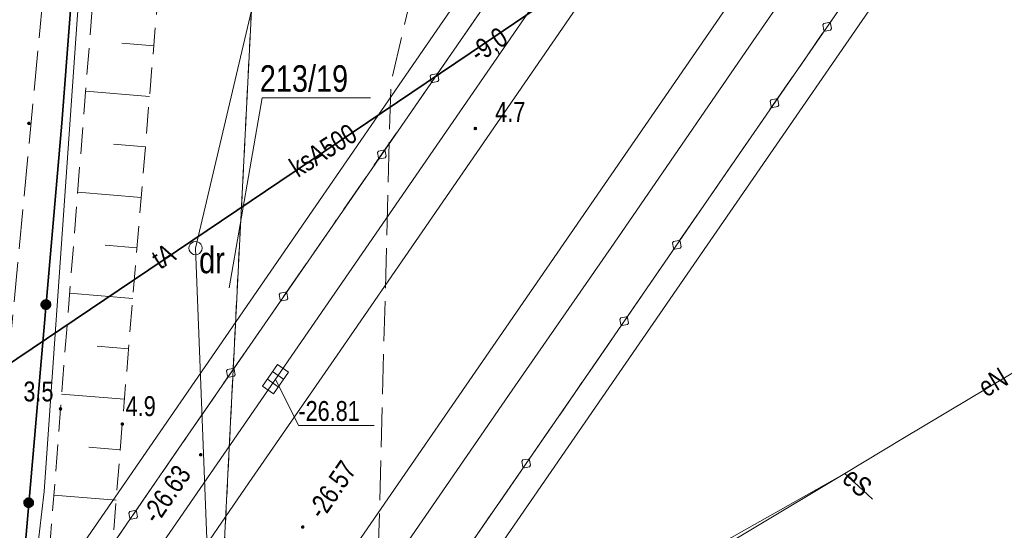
# Model space of a CAD drawing. Header units: metres. Extents: x 5450672 to 5451002, y 5973437 to 5973741.
# Tile 23 of 54: x 5450800 to 5450837, y 5973609 to 5973629. Entities that reach past the tile are written whole.
import ezdxf
from ezdxf.enums import TextEntityAlignment as Align

# ---------------------------------------------------------------- set-up
doc = ezdxf.new("R2010")
doc.units = ezdxf.units.M
for name, pattern in [('L_0_03', [1, 0.5, -0.5]), ('L_0_04', [1.5, 1, -0.5]), ('L_0_06', [2, 1.5, -0.5])]:
    doc.linetypes.add(name, pattern=pattern)
for name, color, linetype, lineweight in [('GEPPGD', 7, 'CONTINUOUS', 18), ('GESDZI', 7, 'CONTINUOUS', 18), ('GESDZI_O', 7, 'CONTINUOUS', 18), ('GESUZY', 96, 'CONTINUOUS', 18), ('GESUZY_O', 96, 'CONTINUOUS', 18), ('GSLKBA', 7, 'CONTINUOUS', 18), ('GSLKOG', 7, 'CONTINUOUS', 35), ('GSPWPN', 7, 'CONTINUOUS', 13), ('GSPWPN_O', 7, 'CONTINUOUS', 13), ('GSPWPS', 7, 'CONTINUOUS', 13), ('GSPWPS_O', 7, 'CONTINUOUS', 13), ('GSSINK', 7, 'CONTINUOUS', 18), ('GSSKOA', 7, 'CONTINUOUS', 18), ('GSSZSN', 7, 'CONTINUOUS', 18), ('GULEPR', 1, 'CONTINUOUS', 18), ('GULEPR_O', 1, 'CONTINUOUS', 18), ('GULKPR', 36, 'CONTINUOUS', 18), ('GULKPR_O', 36, 'CONTINUOUS', 18), ('GULLOB', 7, 'CONTINUOUS', 35), ('GULTPR', 30, 'CONTINUOUS', 18), ('GULTPR_O', 30, 'CONTINUOUS', 18), ('GULWPR', 5, 'CONTINUOUS', 18), ('GUPKKS', 36, 'CONTINUOUS', 18), ('GUPPRZ_O', 7, 'CONTINUOUS', 18)]:
    doc.layers.add(name, color=color, linetype=linetype, lineweight=lineweight)
doc.styles.add('Arial', font='Arial.ttf')

msp = doc.modelspace()

# ---------------------------------------------------------------- hatches: boundary and pattern name
at = {"layer": 'GSLKOG', "linetype": 'Continuous', "lineweight": 35, "true_color": 0x000000}
for points in [[(5450801.05, 5973617.667), (5450801.009, 5973617.688), (5450800.975, 5973617.719), (5450800.951, 5973617.758), (5450800.937, 5973617.801), (5450800.935, 5973617.847), (5450800.945, 5973617.891), (5450800.966, 5973617.932), (5450800.997, 5973617.966), (5450801.035, 5973617.99), (5450801.079, 5973618.004), (5450801.125, 5973618.006), (5450801.169, 5973617.996), (5450801.21, 5973617.975), (5450801.244, 5973617.944), (5450801.268, 5973617.906), (5450801.282, 5973617.862), (5450801.284, 5973617.816), (5450801.274, 5973617.772), (5450801.253, 5973617.731), (5450801.222, 5973617.698), (5450801.184, 5973617.673), (5450801.14, 5973617.659), (5450801.094, 5973617.657)], [(5450801.05, 5973617.667), (5450801.009, 5973617.688), (5450800.975, 5973617.719), (5450800.951, 5973617.758), (5450800.937, 5973617.801), (5450800.935, 5973617.847), (5450800.945, 5973617.891), (5450800.966, 5973617.932), (5450800.997, 5973617.966), (5450801.035, 5973617.99), (5450801.079, 5973618.004), (5450801.125, 5973618.006), (5450801.169, 5973617.996), (5450801.21, 5973617.975), (5450801.244, 5973617.944), (5450801.268, 5973617.906), (5450801.282, 5973617.862), (5450801.284, 5973617.816), (5450801.274, 5973617.772), (5450801.253, 5973617.731), (5450801.222, 5973617.698), (5450801.184, 5973617.673), (5450801.14, 5973617.659), (5450801.094, 5973617.657)], [(5450800.399, 5973610.195), (5450800.359, 5973610.216), (5450800.325, 5973610.247), (5450800.3, 5973610.286), (5450800.287, 5973610.329), (5450800.284, 5973610.375), (5450800.294, 5973610.42), (5450800.315, 5973610.46), (5450800.346, 5973610.494), (5450800.385, 5973610.518), (5450800.428, 5973610.532), (5450800.474, 5973610.534), (5450800.519, 5973610.524), (5450800.559, 5973610.503), (5450800.593, 5973610.472), (5450800.617, 5973610.434), (5450800.631, 5973610.39), (5450800.633, 5973610.345), (5450800.623, 5973610.3), (5450800.602, 5973610.26), (5450800.571, 5973610.226), (5450800.533, 5973610.201), (5450800.489, 5973610.188), (5450800.444, 5973610.186)], [(5450800.399, 5973610.195), (5450800.359, 5973610.216), (5450800.325, 5973610.247), (5450800.3, 5973610.286), (5450800.287, 5973610.329), (5450800.284, 5973610.375), (5450800.294, 5973610.42), (5450800.315, 5973610.46), (5450800.346, 5973610.494), (5450800.385, 5973610.518), (5450800.428, 5973610.532), (5450800.474, 5973610.534), (5450800.519, 5973610.524), (5450800.559, 5973610.503), (5450800.593, 5973610.472), (5450800.617, 5973610.434), (5450800.631, 5973610.39), (5450800.633, 5973610.345), (5450800.623, 5973610.3), (5450800.602, 5973610.26), (5450800.571, 5973610.226), (5450800.533, 5973610.201), (5450800.489, 5973610.188), (5450800.444, 5973610.186)]]:
    msp.add_hatch(color=18, dxfattribs=at).paths.add_polyline_path(points)
at = {"layer": 'GSPWPN', "linetype": 'Continuous', "lineweight": 13, "true_color": 0x000000}
for points in [[(5450800.423, 5973624.677), (5450800.427, 5973624.688), (5450800.434, 5973624.697), (5450800.444, 5973624.704), (5450800.454, 5973624.708), (5450800.466, 5973624.71), (5450800.478, 5973624.708), (5450800.488, 5973624.704), (5450800.498, 5973624.697), (5450800.505, 5973624.688), (5450800.509, 5973624.677), (5450800.511, 5973624.665), (5450800.509, 5973624.653), (5450800.505, 5973624.643), (5450800.498, 5973624.633), (5450800.488, 5973624.626), (5450800.478, 5973624.622), (5450800.466, 5973624.62), (5450800.454, 5973624.622), (5450800.444, 5973624.626), (5450800.434, 5973624.633), (5450800.427, 5973624.643), (5450800.423, 5973624.653), (5450800.421, 5973624.665)], [(5450817.268, 5973624.485), (5450817.272, 5973624.495), (5450817.279, 5973624.505), (5450817.289, 5973624.512), (5450817.299, 5973624.516), (5450817.311, 5973624.518), (5450817.323, 5973624.516), (5450817.334, 5973624.512), (5450817.343, 5973624.505), (5450817.35, 5973624.495), (5450817.354, 5973624.485), (5450817.356, 5973624.473), (5450817.354, 5973624.461), (5450817.35, 5973624.45), (5450817.343, 5973624.441), (5450817.334, 5973624.434), (5450817.323, 5973624.43), (5450817.311, 5973624.428), (5450817.299, 5973624.43), (5450817.289, 5973624.434), (5450817.279, 5973624.441), (5450817.272, 5973624.45), (5450817.268, 5973624.461), (5450817.266, 5973624.473)], [(5450801.617, 5973613.91), (5450801.621, 5973613.92), (5450801.628, 5973613.93), (5450801.638, 5973613.937), (5450801.648, 5973613.941), (5450801.66, 5973613.943), (5450801.672, 5973613.941), (5450801.683, 5973613.937), (5450801.692, 5973613.93), (5450801.699, 5973613.92), (5450801.703, 5973613.91), (5450801.705, 5973613.898), (5450801.703, 5973613.886), (5450801.699, 5973613.875), (5450801.692, 5973613.866), (5450801.683, 5973613.859), (5450801.672, 5973613.855), (5450801.66, 5973613.853), (5450801.648, 5973613.855), (5450801.638, 5973613.859), (5450801.628, 5973613.866), (5450801.621, 5973613.875), (5450801.617, 5973613.886), (5450801.615, 5973613.898)], [(5450803.949, 5973613.338), (5450803.953, 5973613.348), (5450803.96, 5973613.358), (5450803.97, 5973613.365), (5450803.98, 5973613.369), (5450803.992, 5973613.371), (5450804.004, 5973613.369), (5450804.015, 5973613.365), (5450804.024, 5973613.358), (5450804.031, 5973613.348), (5450804.035, 5973613.338), (5450804.037, 5973613.326), (5450804.035, 5973613.314), (5450804.031, 5973613.303), (5450804.024, 5973613.294), (5450804.015, 5973613.287), (5450804.004, 5973613.283), (5450803.992, 5973613.281), (5450803.98, 5973613.283), (5450803.97, 5973613.287), (5450803.96, 5973613.294), (5450803.953, 5973613.303), (5450803.949, 5973613.314), (5450803.947, 5973613.326)]]:
    msp.add_hatch(color=18, dxfattribs=at).paths.add_polyline_path(points)
at = {"layer": 'GSPWPS', "linetype": 'Continuous', "lineweight": 13, "true_color": 0x000000}
for points in [[(5450806.907, 5973612.182), (5450806.911, 5973612.192), (5450806.918, 5973612.202), (5450806.928, 5973612.209), (5450806.938, 5973612.213), (5450806.95, 5973612.215), (5450806.962, 5973612.213), (5450806.973, 5973612.209), (5450806.982, 5973612.202), (5450806.989, 5973612.192), (5450806.993, 5973612.182), (5450806.995, 5973612.17), (5450806.993, 5973612.158), (5450806.989, 5973612.147), (5450806.982, 5973612.138), (5450806.973, 5973612.131), (5450806.962, 5973612.127), (5450806.95, 5973612.125), (5450806.938, 5973612.127), (5450806.928, 5973612.131), (5450806.918, 5973612.138), (5450806.911, 5973612.147), (5450806.907, 5973612.158), (5450806.905, 5973612.17)], [(5450810.757, 5973609.452), (5450810.761, 5973609.463), (5450810.768, 5973609.472), (5450810.778, 5973609.479), (5450810.788, 5973609.483), (5450810.8, 5973609.485), (5450810.812, 5973609.483), (5450810.823, 5973609.479), (5450810.832, 5973609.472), (5450810.839, 5973609.463), (5450810.843, 5973609.452), (5450810.845, 5973609.44), (5450810.843, 5973609.428), (5450810.839, 5973609.418), (5450810.832, 5973609.408), (5450810.823, 5973609.401), (5450810.812, 5973609.397), (5450810.8, 5973609.395), (5450810.788, 5973609.397), (5450810.778, 5973609.401), (5450810.768, 5973609.408), (5450810.761, 5973609.418), (5450810.757, 5973609.428), (5450810.755, 5973609.44)]]:
    msp.add_hatch(color=18, dxfattribs=at).paths.add_polyline_path(points)

# ---------------------------------------------------------------- linework, layer by layer
at = {"layer": 'GEPPGD', "color": 7, "linetype": 'Continuous', "lineweight": 18, "flags": 128}
msp.add_lwpolyline([(5450806.757, 5973620.212), (5450806.834, 5973620.2), (5450806.904, 5973620.165), (5450806.959, 5973620.109), (5450806.995, 5973620.04), (5450807.007, 5973619.962), (5450806.995, 5973619.885), (5450806.959, 5973619.816), (5450806.904, 5973619.76), (5450806.834, 5973619.725), (5450806.757, 5973619.712), (5450806.68, 5973619.725), (5450806.61, 5973619.76), (5450806.555, 5973619.816), (5450806.519, 5973619.885), (5450806.507, 5973619.962), (5450806.519, 5973620.04), (5450806.555, 5973620.109), (5450806.61, 5973620.165), (5450806.68, 5973620.2)], close=True, dxfattribs=at)
at = {"layer": 'GESDZI', "color": 7, "linetype": 'Continuous', "lineweight": 18, "flags": 128}
for points in [[(5450807.476, 5973601.576), (5450808.863, 5973628.928), (5450819.16, 5973672.763), (5450819.437, 5973673.941), (5450818.977, 5973683.131), (5450807.358, 5973687.205), (5450804.975, 5973675.934), (5450802.7, 5973671.468), (5450799.364, 5973669.173), (5450794.971, 5973668.849), (5450790.95, 5973669.536), (5450786.49, 5973671.611), (5450785.758, 5973672.485), (5450786.601, 5973691.379), (5450800.075, 5973694.622), (5450865.818, 5973699.65)], [(5450791.886, 5973593.932), (5450794.306, 5973621.611), (5450797.283, 5973643.704), (5450796.981, 5973647.297), (5450795.474, 5973651.056), (5450793.419, 5973652.999), (5450790.155, 5973654.477), (5450784.903, 5973655.964), (5450785.758, 5973672.485), (5450786.49, 5973671.611), (5450790.95, 5973669.536), (5450794.971, 5973668.849), (5450799.364, 5973669.173), (5450802.7, 5973671.468), (5450804.975, 5973675.934), (5450807.358, 5973687.205), (5450818.977, 5973683.131), (5450819.437, 5973673.941), (5450819.16, 5973672.763), (5450815.49, 5973672.369), (5450810.161, 5973654.572), (5450808.863, 5973628.928), (5450806.757, 5973619.962), (5450807.476, 5973601.576)]]:
    msp.add_lwpolyline(points, dxfattribs=at)
msp.add_lwpolyline([(5450807.476, 5973601.576), (5450806.757, 5973619.962), (5450808.863, 5973628.928)], close=True, dxfattribs=at)
at = {"layer": 'GESDZI_O', "color": 7, "linetype": 'Continuous', "lineweight": 13, "flags": 128}
msp.add_lwpolyline([(5450808.028, 5973618.462), (5450809.275, 5973625.628), (5450813.355, 5973625.628)], dxfattribs=at)
at = {"layer": 'GESUZY', "color": 96, "linetype": 'L_0_03', "lineweight": 18, "flags": 128}
for points in [[(5450808.863, 5973628.928), (5450807.476, 5973601.576)], [(5450807.476, 5973601.576), (5450808.863, 5973628.928)]]:
    msp.add_lwpolyline(points, dxfattribs=at)
at = {"layer": 'GSLKBA', "color": 7, "linetype": 'Continuous', "lineweight": 18, "flags": 128}
for points in [[(5450840.33, 5973661.97), (5450834.65, 5973653.74), (5450828.99, 5973645.53), (5450823.28, 5973637.27), (5450817.62, 5973629.05), (5450811.93, 5973620.82), (5450806.24, 5973612.58), (5450800.57, 5973604.34), (5450794.91, 5973596.12), (5450789.24, 5973587.88), (5450783.54, 5973579.66), (5450777.88, 5973571.45), (5450772.2, 5973563.2), (5450766.52, 5973554.96), (5450760.82, 5973546.72), (5450755.17, 5973538.49), (5450749.5, 5973530.31), (5450737.66, 5973514.64), (5450732.736, 5973508.76)], [(5450742.38, 5973503.004), (5450746.3, 5973507.68), (5450752.58, 5973515.69), (5450758.55, 5973523.94), (5450764.29, 5973532.18), (5450769.97, 5973540.41), (5450775.66, 5973548.65), (5450781.33, 5973556.88), (5450787, 5973565.1), (5450792.67, 5973573.31), (5450798.36, 5973581.56), (5450804.06, 5973589.82), (5450809.71, 5973598.04), (5450815.4, 5973606.29), (5450821.08, 5973614.52), (5450826.76, 5973622.77), (5450832.42, 5973630.97), (5450838.11, 5973639.2)]]:
    msp.add_lwpolyline(points, dxfattribs=at)
for points in [[(5450830.512, 5973628.147), (5450830.457, 5973628.185), (5450830.421, 5973628.382), (5450830.459, 5973628.437), (5450830.656, 5973628.473), (5450830.711, 5973628.435), (5450830.747, 5973628.238), (5450830.709, 5973628.183)], [(5450830.512, 5973628.147), (5450830.457, 5973628.185), (5450830.421, 5973628.382), (5450830.459, 5973628.437), (5450830.656, 5973628.473), (5450830.711, 5973628.435), (5450830.747, 5973628.238), (5450830.709, 5973628.183)], [(5450815.842, 5973626.537), (5450815.897, 5973626.499), (5450815.933, 5973626.302), (5450815.895, 5973626.247), (5450815.698, 5973626.211), (5450815.643, 5973626.25), (5450815.607, 5973626.446), (5450815.645, 5973626.502)], [(5450815.842, 5973626.537), (5450815.897, 5973626.499), (5450815.933, 5973626.302), (5450815.895, 5973626.247), (5450815.698, 5973626.211), (5450815.643, 5973626.25), (5450815.607, 5973626.446), (5450815.645, 5973626.502)], [(5450828.524, 5973625.267), (5450828.469, 5973625.305), (5450828.433, 5973625.502), (5450828.471, 5973625.557), (5450828.668, 5973625.593), (5450828.723, 5973625.555), (5450828.759, 5973625.358), (5450828.721, 5973625.303)], [(5450828.524, 5973625.267), (5450828.469, 5973625.305), (5450828.433, 5973625.502), (5450828.471, 5973625.557), (5450828.668, 5973625.593), (5450828.723, 5973625.555), (5450828.759, 5973625.358), (5450828.721, 5973625.303)], [(5450813.852, 5973623.659), (5450813.907, 5973623.62), (5450813.943, 5973623.424), (5450813.905, 5973623.368), (5450813.708, 5973623.333), (5450813.653, 5973623.371), (5450813.617, 5973623.568), (5450813.655, 5973623.623)], [(5450813.852, 5973623.659), (5450813.907, 5973623.62), (5450813.943, 5973623.424), (5450813.905, 5973623.368), (5450813.708, 5973623.333), (5450813.653, 5973623.371), (5450813.617, 5973623.568), (5450813.655, 5973623.623)], [(5450824.841, 5973619.923), (5450824.786, 5973619.961), (5450824.749, 5973620.158), (5450824.787, 5973620.213), (5450824.984, 5973620.25), (5450825.039, 5973620.212), (5450825.076, 5973620.015), (5450825.038, 5973619.96)], [(5450824.841, 5973619.923), (5450824.786, 5973619.961), (5450824.749, 5973620.158), (5450824.787, 5973620.213), (5450824.984, 5973620.25), (5450825.039, 5973620.212), (5450825.076, 5973620.015), (5450825.038, 5973619.96)], [(5450810.151, 5973618.303), (5450810.206, 5973618.265), (5450810.242, 5973618.068), (5450810.204, 5973618.013), (5450810.008, 5973617.977), (5450809.952, 5973618.015), (5450809.916, 5973618.212), (5450809.954, 5973618.267)], [(5450810.151, 5973618.303), (5450810.206, 5973618.265), (5450810.242, 5973618.068), (5450810.204, 5973618.013), (5450810.008, 5973617.977), (5450809.952, 5973618.015), (5450809.916, 5973618.212), (5450809.954, 5973618.267)], [(5450822.856, 5973617.04), (5450822.801, 5973617.078), (5450822.764, 5973617.275), (5450822.802, 5973617.33), (5450822.999, 5973617.367), (5450823.054, 5973617.329), (5450823.091, 5973617.132), (5450823.053, 5973617.077)], [(5450822.856, 5973617.04), (5450822.801, 5973617.078), (5450822.764, 5973617.275), (5450822.802, 5973617.33), (5450822.999, 5973617.367), (5450823.054, 5973617.329), (5450823.091, 5973617.132), (5450823.053, 5973617.077)], [(5450808.162, 5973615.423), (5450808.218, 5973615.385), (5450808.254, 5973615.188), (5450808.216, 5973615.133), (5450808.019, 5973615.097), (5450807.964, 5973615.135), (5450807.928, 5973615.332), (5450807.966, 5973615.387)], [(5450808.162, 5973615.423), (5450808.218, 5973615.385), (5450808.254, 5973615.188), (5450808.216, 5973615.133), (5450808.019, 5973615.097), (5450807.964, 5973615.135), (5450807.928, 5973615.332), (5450807.966, 5973615.387)], [(5450819.162, 5973611.682), (5450819.107, 5973611.72), (5450819.071, 5973611.917), (5450819.109, 5973611.972), (5450819.306, 5973612.008), (5450819.361, 5973611.97), (5450819.397, 5973611.773), (5450819.359, 5973611.718)], [(5450819.162, 5973611.682), (5450819.107, 5973611.72), (5450819.071, 5973611.917), (5450819.109, 5973611.972), (5450819.306, 5973612.008), (5450819.361, 5973611.97), (5450819.397, 5973611.773), (5450819.359, 5973611.718)], [(5450804.469, 5973610.065), (5450804.524, 5973610.027), (5450804.56, 5973609.83), (5450804.522, 5973609.775), (5450804.325, 5973609.739), (5450804.27, 5973609.776), (5450804.234, 5973609.973), (5450804.272, 5973610.028)], [(5450804.469, 5973610.065), (5450804.524, 5973610.027), (5450804.56, 5973609.83), (5450804.522, 5973609.775), (5450804.325, 5973609.739), (5450804.27, 5973609.776), (5450804.234, 5973609.973), (5450804.272, 5973610.028)]]:
    msp.add_lwpolyline(points, close=True, dxfattribs=at)
at = {"layer": 'GSLKOG', "color": 7, "linetype": 'Continuous', "lineweight": 35, "flags": 128}
msp.add_lwpolyline([(5450797.036, 5973558.997), (5450798.562, 5973588.578), (5450801.705, 5973624.67), (5450804.911, 5973666.332), (5450809.16, 5973692.16)], dxfattribs=at)
for points in [[(5450801.05, 5973617.667), (5450801.009, 5973617.688), (5450800.975, 5973617.719), (5450800.951, 5973617.758), (5450800.937, 5973617.801), (5450800.935, 5973617.847), (5450800.945, 5973617.891), (5450800.966, 5973617.932), (5450800.997, 5973617.966), (5450801.035, 5973617.99), (5450801.079, 5973618.004), (5450801.125, 5973618.006), (5450801.169, 5973617.996), (5450801.21, 5973617.975), (5450801.244, 5973617.944), (5450801.268, 5973617.906), (5450801.282, 5973617.862), (5450801.284, 5973617.816), (5450801.274, 5973617.772), (5450801.253, 5973617.731), (5450801.222, 5973617.698), (5450801.184, 5973617.673), (5450801.14, 5973617.659), (5450801.094, 5973617.657)], [(5450801.05, 5973617.667), (5450801.009, 5973617.688), (5450800.975, 5973617.719), (5450800.951, 5973617.758), (5450800.937, 5973617.801), (5450800.935, 5973617.847), (5450800.945, 5973617.891), (5450800.966, 5973617.932), (5450800.997, 5973617.966), (5450801.035, 5973617.99), (5450801.079, 5973618.004), (5450801.125, 5973618.006), (5450801.169, 5973617.996), (5450801.21, 5973617.975), (5450801.244, 5973617.944), (5450801.268, 5973617.906), (5450801.282, 5973617.862), (5450801.284, 5973617.816), (5450801.274, 5973617.772), (5450801.253, 5973617.731), (5450801.222, 5973617.698), (5450801.184, 5973617.673), (5450801.14, 5973617.659), (5450801.094, 5973617.657)], [(5450800.399, 5973610.195), (5450800.359, 5973610.216), (5450800.325, 5973610.247), (5450800.3, 5973610.286), (5450800.287, 5973610.329), (5450800.284, 5973610.375), (5450800.294, 5973610.42), (5450800.315, 5973610.46), (5450800.346, 5973610.494), (5450800.385, 5973610.518), (5450800.428, 5973610.532), (5450800.474, 5973610.534), (5450800.519, 5973610.524), (5450800.559, 5973610.503), (5450800.593, 5973610.472), (5450800.617, 5973610.434), (5450800.631, 5973610.39), (5450800.633, 5973610.345), (5450800.623, 5973610.3), (5450800.602, 5973610.26), (5450800.571, 5973610.226), (5450800.533, 5973610.201), (5450800.489, 5973610.188), (5450800.444, 5973610.186)], [(5450800.399, 5973610.195), (5450800.359, 5973610.216), (5450800.325, 5973610.247), (5450800.3, 5973610.286), (5450800.287, 5973610.329), (5450800.284, 5973610.375), (5450800.294, 5973610.42), (5450800.315, 5973610.46), (5450800.346, 5973610.494), (5450800.385, 5973610.518), (5450800.428, 5973610.532), (5450800.474, 5973610.534), (5450800.519, 5973610.524), (5450800.559, 5973610.503), (5450800.593, 5973610.472), (5450800.617, 5973610.434), (5450800.631, 5973610.39), (5450800.633, 5973610.345), (5450800.623, 5973610.3), (5450800.602, 5973610.26), (5450800.571, 5973610.226), (5450800.533, 5973610.201), (5450800.489, 5973610.188), (5450800.444, 5973610.186)]]:
    msp.add_lwpolyline(points, close=True, dxfattribs=at)
at = {"layer": 'GSPWPN', "color": 7, "linetype": 'Continuous', "lineweight": 13, "flags": 128}
for points in [[(5450800.423, 5973624.677), (5450800.427, 5973624.688), (5450800.434, 5973624.697), (5450800.444, 5973624.704), (5450800.454, 5973624.708), (5450800.466, 5973624.71), (5450800.478, 5973624.708), (5450800.488, 5973624.704), (5450800.498, 5973624.697), (5450800.505, 5973624.688), (5450800.509, 5973624.677), (5450800.511, 5973624.665), (5450800.509, 5973624.653), (5450800.505, 5973624.643), (5450800.498, 5973624.633), (5450800.488, 5973624.626), (5450800.478, 5973624.622), (5450800.466, 5973624.62), (5450800.454, 5973624.622), (5450800.444, 5973624.626), (5450800.434, 5973624.633), (5450800.427, 5973624.643), (5450800.423, 5973624.653), (5450800.421, 5973624.665)], [(5450817.268, 5973624.485), (5450817.272, 5973624.495), (5450817.279, 5973624.505), (5450817.289, 5973624.512), (5450817.299, 5973624.516), (5450817.311, 5973624.518), (5450817.323, 5973624.516), (5450817.334, 5973624.512), (5450817.343, 5973624.505), (5450817.35, 5973624.495), (5450817.354, 5973624.485), (5450817.356, 5973624.473), (5450817.354, 5973624.461), (5450817.35, 5973624.45), (5450817.343, 5973624.441), (5450817.334, 5973624.434), (5450817.323, 5973624.43), (5450817.311, 5973624.428), (5450817.299, 5973624.43), (5450817.289, 5973624.434), (5450817.279, 5973624.441), (5450817.272, 5973624.45), (5450817.268, 5973624.461), (5450817.266, 5973624.473)], [(5450801.617, 5973613.91), (5450801.621, 5973613.92), (5450801.628, 5973613.93), (5450801.638, 5973613.937), (5450801.648, 5973613.941), (5450801.66, 5973613.943), (5450801.672, 5973613.941), (5450801.683, 5973613.937), (5450801.692, 5973613.93), (5450801.699, 5973613.92), (5450801.703, 5973613.91), (5450801.705, 5973613.898), (5450801.703, 5973613.886), (5450801.699, 5973613.875), (5450801.692, 5973613.866), (5450801.683, 5973613.859), (5450801.672, 5973613.855), (5450801.66, 5973613.853), (5450801.648, 5973613.855), (5450801.638, 5973613.859), (5450801.628, 5973613.866), (5450801.621, 5973613.875), (5450801.617, 5973613.886), (5450801.615, 5973613.898)], [(5450803.949, 5973613.338), (5450803.953, 5973613.348), (5450803.96, 5973613.358), (5450803.97, 5973613.365), (5450803.98, 5973613.369), (5450803.992, 5973613.371), (5450804.004, 5973613.369), (5450804.015, 5973613.365), (5450804.024, 5973613.358), (5450804.031, 5973613.348), (5450804.035, 5973613.338), (5450804.037, 5973613.326), (5450804.035, 5973613.314), (5450804.031, 5973613.303), (5450804.024, 5973613.294), (5450804.015, 5973613.287), (5450804.004, 5973613.283), (5450803.992, 5973613.281), (5450803.98, 5973613.283), (5450803.97, 5973613.287), (5450803.96, 5973613.294), (5450803.953, 5973613.303), (5450803.949, 5973613.314), (5450803.947, 5973613.326)]]:
    msp.add_lwpolyline(points, close=True, dxfattribs=at)
at = {"layer": 'GSPWPS', "color": 7, "linetype": 'Continuous', "lineweight": 13, "flags": 128}
for points in [[(5450806.907, 5973612.182), (5450806.911, 5973612.192), (5450806.918, 5973612.202), (5450806.928, 5973612.209), (5450806.938, 5973612.213), (5450806.95, 5973612.215), (5450806.962, 5973612.213), (5450806.973, 5973612.209), (5450806.982, 5973612.202), (5450806.989, 5973612.192), (5450806.993, 5973612.182), (5450806.995, 5973612.17), (5450806.993, 5973612.158), (5450806.989, 5973612.147), (5450806.982, 5973612.138), (5450806.973, 5973612.131), (5450806.962, 5973612.127), (5450806.95, 5973612.125), (5450806.938, 5973612.127), (5450806.928, 5973612.131), (5450806.918, 5973612.138), (5450806.911, 5973612.147), (5450806.907, 5973612.158), (5450806.905, 5973612.17)], [(5450810.757, 5973609.452), (5450810.761, 5973609.463), (5450810.768, 5973609.472), (5450810.778, 5973609.479), (5450810.788, 5973609.483), (5450810.8, 5973609.485), (5450810.812, 5973609.483), (5450810.823, 5973609.479), (5450810.832, 5973609.472), (5450810.839, 5973609.463), (5450810.843, 5973609.452), (5450810.845, 5973609.44), (5450810.843, 5973609.428), (5450810.839, 5973609.418), (5450810.832, 5973609.408), (5450810.823, 5973609.401), (5450810.812, 5973609.397), (5450810.8, 5973609.395), (5450810.788, 5973609.397), (5450810.778, 5973609.401), (5450810.768, 5973609.408), (5450810.761, 5973609.418), (5450810.757, 5973609.428), (5450810.755, 5973609.44)]]:
    msp.add_lwpolyline(points, close=True, dxfattribs=at)
at = {"layer": 'GSSINK', "color": 7, "linetype": 'Continuous', "lineweight": 18, "flags": 128}
msp.add_lwpolyline([(5450898.152, 5973724.595), (5450895.74, 5973721.1), (5450888.37, 5973710.41), (5450864.3, 5973675.5), (5450848.97, 5973653.28), (5450825.56, 5973619.34), (5450800.71, 5973583.31), (5450779.56, 5973552.63), (5450763.23, 5973528.96), (5450755.93, 5973518.6), (5450744.27, 5973503.7), (5450743.237, 5973502.493), (5450731.904, 5973509.257), (5450733.85, 5973511.51), (5450743.62, 5973523.84), (5450753.2, 5973537.31), (5450769.65, 5973561.17), (5450790.4, 5973591.26), (5450815.86, 5973628.18), (5450837.29, 5973659.24), (5450849.91, 5973677.54), (5450875.1, 5973714.07), (5450885.68, 5973729.4), (5450890.128, 5973735.85)], close=True, dxfattribs=at)
at = {"layer": 'GSSKOA', "color": 7, "linetype": 'L_0_06', "lineweight": 18, "flags": 128}
msp.add_lwpolyline([(5450732.736, 5973508.76), (5450737.66, 5973514.64), (5450749.5, 5973530.31), (5450755.17, 5973538.49), (5450760.82, 5973546.72), (5450766.52, 5973554.96), (5450772.2, 5973563.2), (5450777.88, 5973571.45), (5450783.54, 5973579.66), (5450789.24, 5973587.88), (5450794.91, 5973596.12), (5450800.57, 5973604.34), (5450806.24, 5973612.58), (5450811.93, 5973620.82), (5450817.62, 5973629.05), (5450823.28, 5973637.27), (5450828.99, 5973645.53), (5450834.65, 5973653.74), (5450840.33, 5973661.97), (5450846, 5973670.19), (5450851.68, 5973678.41), (5450857.36, 5973686.66), (5450863.04, 5973694.89), (5450868.71, 5973703.12), (5450874.38, 5973711.36), (5450880.05, 5973719.59), (5450886, 5973727.66), (5450889.17, 5973732.44), (5450890.749, 5973734.979), (5450897.56, 5973725.426), (5450894.88, 5973721.54), (5450889.21, 5973713.32), (5450883.53, 5973705.06), (5450877.87, 5973696.85), (5450872.16, 5973688.6), (5450866.48, 5973680.36), (5450860.82, 5973672.13), (5450855.15, 5973663.92), (5450843.79, 5973647.45), (5450838.11, 5973639.2), (5450832.42, 5973630.97), (5450826.76, 5973622.77), (5450821.08, 5973614.52), (5450815.4, 5973606.29), (5450809.71, 5973598.04), (5450804.06, 5973589.82), (5450798.36, 5973581.56), (5450792.67, 5973573.31), (5450787, 5973565.1), (5450781.33, 5973556.88), (5450775.66, 5973548.65), (5450769.97, 5973540.41), (5450764.29, 5973532.18), (5450758.55, 5973523.94), (5450752.58, 5973515.69), (5450746.3, 5973507.68), (5450742.38, 5973503.004)], close=True, dxfattribs=at)
msp.add_lwpolyline([(5450801.37, 5973633.37), (5450799.46, 5973613.22), (5450797.39, 5973590.05), (5450796.32, 5973558.79), (5450792.596, 5973552.674), (5450787.944, 5973553.161), (5450790.29, 5973557.7)], dxfattribs=at)
at = {"layer": 'GSSZSN', "color": 7, "linetype": 'L_0_04', "lineweight": 18, "flags": 128}
msp.add_lwpolyline([(5450818.45, 5973557.188), (5450808.234, 5973555.433), (5450798.277, 5973559.212), (5450797.972, 5973565.973), (5450801.66, 5973613.898), (5450804.167, 5973645.547), (5450807.984, 5973679.8), (5450808.868, 5973682.985), (5450811.166, 5973684.148), (5450819.552, 5973685.926), (5450821.497, 5973688.534), (5450825.801, 5973709.705), (5450827.215, 5973715.171), (5450829.731, 5973719.084), (5450833.297, 5973721.491), (5450839.117, 5973723.301), (5450843.749, 5973721.386), (5450848.461, 5973715.814), (5450864.515, 5973691.249), (5450868.122, 5973691.044), (5450874.059, 5973691.36), (5450876.886, 5973690.278), (5450880.267, 5973689.097), (5450881.568, 5973684.832), (5450884.696, 5973681.386), (5450886.853, 5973673.28), (5450887.602, 5973662.576), (5450892.08, 5973655.703), (5450897.732, 5973650.875), (5450903.565, 5973641.298), (5450907.76, 5973629.478), (5450907.346, 5973626.635), (5450911.819, 5973620.178), (5450919.178, 5973605.245), (5450919.955, 5973601.099), (5450915.396, 5973597.141), (5450911.823, 5973594.348), (5450902.916, 5973590.084), (5450896.348, 5973587.777), (5450901.978, 5973591.72), (5450909.43, 5973596.391), (5450913.13, 5973597.606), (5450915.692, 5973601.896), (5450915.969, 5973604.486), (5450913.293, 5973607.446), (5450907.163, 5973614.526), (5450903.506, 5973622.627), (5450900.307, 5973634.637), (5450896.704, 5973644.393), (5450890.394, 5973650.662), (5450882.83, 5973662.338), (5450880.568, 5973679.011), (5450878.739, 5973684.457), (5450876.712, 5973686.629), (5450873.526, 5973686.87), (5450867.674, 5973685.406), (5450864.416, 5973685.264), (5450861.02, 5973687.326), (5450854.561, 5973698.631), (5450843.762, 5973713.773), (5450839.748, 5973716.996), (5450834.992, 5973715.391), (5450831.763, 5973713.388), (5450830.561, 5973708.856), (5450826.828, 5973687.551), (5450824.892, 5973683.307), (5450820.381, 5973679.728), (5450812.26, 5973679.01), (5450810.5, 5973677.81), (5450806.635, 5973645.109), (5450803.992, 5973613.326), (5450800.182, 5973566.135), (5450800.186, 5973561.181), (5450808.424, 5973557.89), (5450817.997, 5973559.365), (5450833.061, 5973562.512)], close=True, dxfattribs=at)
at = {"layer": 'GSSZSN', "color": 7, "linetype": 'Continuous', "lineweight": 18, "flags": 128}
for points in [[(5450805.178, 5973627.589), (5450803.969, 5973627.69)], [(5450805.02, 5973625.685), (5450802.61, 5973625.885)], [(5450804.861, 5973623.781), (5450803.66, 5973623.881)], [(5450804.703, 5973621.877), (5450802.308, 5973622.076)], [(5450804.545, 5973619.973), (5450803.351, 5973620.072)], [(5450804.386, 5973618.068), (5450802.006, 5973618.266)], [(5450804.228, 5973616.164), (5450803.042, 5973616.263)], [(5450804.07, 5973614.26), (5450801.704, 5973614.457)], [(5450803.914, 5973612.356), (5450802.735, 5973612.451)], [(5450803.76, 5973610.451), (5450801.409, 5973610.641)]]:
    msp.add_lwpolyline(points, dxfattribs=at)
at = {"layer": 'GULEPR', "color": 1, "linetype": 'Continuous', "lineweight": 18, "flags": 128}
for points in [[(5450739.328, 5973504.825), (5450739.51, 5973505.03), (5450748.75, 5973516.53), (5450757.42, 5973528.46), (5450895.375, 5973728.49)], [(5450785.559, 5973606.158), (5450793.395, 5973611.342), (5450817.123, 5973627.308), (5450833.025, 5973638.081), (5450849.058, 5973648.817), (5450864.809, 5973659.616), (5450872.75, 5973665.002), (5450888.975, 5973675.664), (5450912.818, 5973691.793), (5450918.712, 5973695.756)], [(5450831.25, 5973611.46), (5450833.44, 5973612.78), (5450840.58, 5973617.05), (5450840.55, 5973614.36), (5450841, 5973613.55), (5450841.12, 5973613.43)], [(5450804.73, 5973509.3), (5450851.08, 5973537.49), (5450860.86, 5973544.22), (5450861.09, 5973544.97), (5450860.86, 5973549.2), (5450849.08, 5973569.56), (5450843.15, 5973580.51), (5450842.49, 5973580.51), (5450835.22, 5973576.55), (5450834.44, 5973576.57), (5450825.39, 5973592.18), (5450818.35, 5973603.46), (5450818.51, 5973604.27), (5450831.25, 5973611.46)], [(5450831.25, 5973611.46), (5450824.16, 5973607.22), (5450811.55, 5973605.97), (5450810.17, 5973606.28), (5450807.11, 5973606.04)], [(5450832.3, 5973610.5), (5450831.25, 5973611.46)]]:
    msp.add_lwpolyline(points, dxfattribs=at)
at = {"layer": 'GULEPR', "color": 1, "linetype": 'L_0_06', "lineweight": 18, "flags": 128}
msp.add_lwpolyline([(5450789.461, 5973667.713), (5450796.892, 5973654.687), (5450804.273, 5973655.126), (5450805.357, 5973654.976), (5450820.742, 5973654.3), (5450814.124, 5973626.193), (5450813.497, 5973602.706), (5450821.304, 5973566.433), (5450840.051, 5973563.932), (5450875.145, 5973576.667), (5450907.685, 5973591.962), (5450908.552, 5973594.547)], dxfattribs=at)
at = {"layer": 'GULKPR', "color": 36, "linetype": 'Continuous', "lineweight": 18, "flags": 128}
for points in [[(5450891.64, 5973733.729), (5450864.09, 5973693.78), (5450752.44, 5973531.9), (5450743.95, 5973520.2), (5450734.89, 5973508.94), (5450734.04, 5973507.982)], [(5450818.597, 5973724.075), (5450815.55, 5973711.94), (5450810.95, 5973694.54), (5450809.13, 5973688.65), (5450806.72, 5973676.78), (5450805.07, 5973664.83), (5450804, 5973652.78), (5450803.17, 5973640.77), (5450802.85, 5973634.97), (5450802.3, 5973628.76), (5450801.05, 5973610.78), (5450800.34, 5973604.75)], [(5450785.559, 5973606.158), (5450793.395, 5973611.342), (5450817.123, 5973627.308), (5450833.025, 5973638.081), (5450849.058, 5973648.817), (5450864.809, 5973659.616), (5450872.75, 5973665.002), (5450888.975, 5973675.664), (5450912.818, 5973691.793), (5450918.712, 5973695.756)]]:
    msp.add_lwpolyline(points, dxfattribs=at)
at = {"layer": 'GULLOB', "color": 7, "linetype": 'Continuous', "lineweight": 35, "flags": 128}
msp.add_lwpolyline([(5450785.559, 5973606.158), (5450793.395, 5973611.342), (5450817.123, 5973627.308), (5450833.025, 5973638.081), (5450849.058, 5973648.817), (5450864.809, 5973659.616), (5450872.75, 5973665.002), (5450888.975, 5973675.664), (5450912.818, 5973691.793), (5450918.712, 5973695.756)], dxfattribs=at)
msp.add_lwpolyline([(5450785.559, 5973606.158), (5450793.395, 5973611.342), (5450817.123, 5973627.308), (5450833.025, 5973638.081), (5450849.058, 5973648.817), (5450864.809, 5973659.616), (5450872.75, 5973665.002), (5450888.975, 5973675.664), (5450912.818, 5973691.793), (5450918.712, 5973695.756)], dxfattribs=at)
at = {"layer": 'GULTPR', "color": 30, "linetype": 'Continuous', "lineweight": 18, "flags": 128}
msp.add_lwpolyline([(5450785.559, 5973606.158), (5450793.395, 5973611.342), (5450817.123, 5973627.308), (5450833.025, 5973638.081), (5450849.058, 5973648.817), (5450864.809, 5973659.616), (5450872.75, 5973665.002), (5450888.975, 5973675.664), (5450912.818, 5973691.793), (5450918.712, 5973695.756)], dxfattribs=at)
at = {"layer": 'GULWPR', "color": 5, "linetype": 'Continuous', "lineweight": 18, "flags": 128}
for points in [[(5450794.71, 5973579.79), (5450799.5, 5973586.75), (5450802.45, 5973591.02), (5450805.93, 5973596.08), (5450810.82, 5973603.13), (5450814.92, 5973609.11), (5450818.7, 5973614.61), (5450822.55, 5973620.15), (5450827.8, 5973627.78), (5450830.5, 5973631.69), (5450834.43, 5973637.34), (5450836.1, 5973639.92), (5450840.83, 5973646.66), (5450845.49, 5973653.46), (5450851.15, 5973661.65), (5450857.09, 5973670.18), (5450863.91, 5973680.13), (5450866.28, 5973683.56), (5450870.41, 5973689.58), (5450873.93, 5973694.68), (5450877.4, 5973699.68), (5450887.25, 5973713.73), (5450890.91, 5973719.34)], [(5450832.09, 5973644.9), (5450830.48, 5973642.59), (5450824.5, 5973633.92), (5450819.82, 5973627.13), (5450814.66, 5973619.65), (5450812.1, 5973615.93), (5450808.77, 5973611.11), (5450806.26, 5973607.47), (5450803.47, 5973603.42), (5450800.53, 5973599.17), (5450795.19, 5973591.42), (5450787.53, 5973580.31), (5450779.9, 5973569.25), (5450774.23, 5973561.02), (5450768.55, 5973552.79), (5450762.87, 5973544.56), (5450757.19, 5973536.32), (5450751.51, 5973528.12), (5450747.14, 5973522.13)]]:
    msp.add_lwpolyline(points, dxfattribs=at)
at = {"layer": 'GUPKKS', "color": 36, "linetype": 'Continuous', "lineweight": 18, "flags": 128}
msp.add_lwpolyline([(5450810.26, 5973615.29), (5450809.692, 5973614.466), (5450809.28, 5973614.75), (5450809.848, 5973615.574)], close=True, dxfattribs=at)
for points in [[(5450810.075, 5973615.022), (5450809.664, 5973615.306)], [(5450809.876, 5973614.734), (5450809.465, 5973615.018)]]:
    msp.add_lwpolyline(points, dxfattribs=at)
at = {"layer": 'GUPPRZ_O', "color": 36, "linetype": 'Continuous', "lineweight": 13, "flags": 128}
msp.add_lwpolyline([(5450809.77, 5973615.02), (5450810.635, 5973613.272), (5450813.495, 5973613.272)], dxfattribs=at)

# ---------------------------------------------------------------- texts
at = {"layer": 'GESDZI_O', "color": 7, "style": 'Arial', "width": 0.78}
msp.add_text('213/19', height=1, dxfattribs=at).set_placement((5450809.18, 5973626.858), align=Align.TOP_LEFT)
at = {"layer": 'GESUZY_O', "color": 96, "style": 'Arial', "width": 0.78}
msp.add_text('dr', height=1, dxfattribs=at).set_placement((5450806.89, 5973620.016), align=Align.TOP_LEFT)
at = {"layer": 'GSPWPN_O', "color": 7, "style": 'Arial', "width": 0.78}
for s, p in [('4.7', (5450818.061, 5973625.473)), ('3.5', (5450800.26, 5973614.931)), ('4.9', (5450804.119, 5973614.378))]:
    msp.add_text(s, height=0.75, dxfattribs=at).set_placement(p, align=Align.TOP_LEFT)
at = {"layer": 'GSPWPS_O', "color": 7, "style": 'Arial', "width": 0.78}
for s, p in [('-26.57', (5450810.933, 5973610.116)), ('-26.63', (5450804.688, 5973609.947))]:
    msp.add_text(s, height=0.75, rotation=55.4, dxfattribs=at).set_placement(p, align=Align.TOP_LEFT)
at = {"layer": 'GULEPR_O', "color": 1, "style": 'Arial', "width": 0.78}
for s, rotation, p in [('eN', 30.9, (5450836.201, 5973614.963)), ('eS', 317.6, (5450831.61, 5973611.749))]:
    msp.add_text(s, height=0.75, rotation=rotation, dxfattribs=at).set_placement(p, align=Align.TOP_LEFT)
at = {"layer": 'GULKPR', "color": 36, "style": 'Arial', "width": 0.78}
msp.add_text('-9,0', height=0.75, rotation=34.1, dxfattribs=at).set_placement((5450817.23, 5973627.24), align=Align.MIDDLE_LEFT)
at = {"layer": 'GULKPR_O', "color": 36, "style": 'Arial', "width": 0.78}
msp.add_text('ksA500', height=0.75, rotation=32.3, dxfattribs=at).set_placement((5450810.216, 5973623.24), align=Align.TOP_LEFT)
at = {"layer": 'GULTPR_O', "color": 30, "style": 'Arial', "width": 0.78}
msp.add_text('tA', height=0.75, rotation=32.3, dxfattribs=at).set_placement((5450805.016, 5973619.772), align=Align.TOP_LEFT)
at = {"layer": 'GUPPRZ_O', "color": 36, "style": 'Arial', "width": 0.78}
msp.add_text('-26.81', height=0.75, dxfattribs=at).set_placement((5450810.635, 5973614.195), align=Align.TOP_LEFT)

doc.saveas('drawing.dxf')
